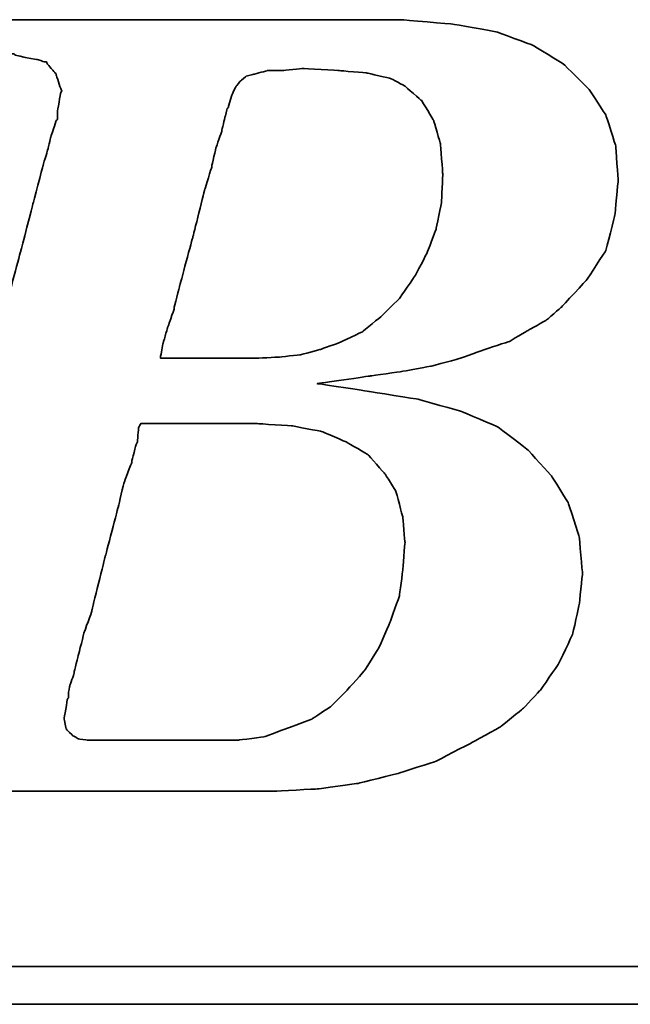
# Model space of a CAD drawing. Header units: millimetres. Extents: x 304 to 544, y 331 to 411.
# Tile 33 of 56: x 472.55 to 473.74, y 354.31 to 356.22. Entities that reach past the tile are written whole.
import ezdxf

# ---------------------------------------------------------------- set-up
doc = ezdxf.new("R2010")
doc.units = ezdxf.units.MM
doc.header["$LTSCALE"] = 0.1
doc.layers.add('DIM', color=4, linetype='CONTINUOUS')
doc.layers.add('layer 1', color=7, linetype='CONTINUOUS')

# ---------------------------------------------------------------- blocks, each defined once
blk = doc.blocks.new('TBI MOTION logo(完整正式版)')
at = {"layer": 'layer 1', "color": 22, "lineweight": 35}
for points, knots in [([(-64.65375, -6.86375), (-64.65375, -6.86375), (-64.84375, -7.29625), (-64.84375, -7.29625), (-64.84375, -7.29625), (-64.84375, -7.29625), (-64.86875, -7.34375), (-64.86875, -7.34375), (-64.86875, -7.34375), (-64.86875, -7.34375), (-64.86875, -7.36875), (-64.86875, -7.36875), (-64.86875, -7.36875), (-64.86875, -7.36875), (-65.15375, -7.65375), (-65.15375, -7.65375), (-65.15375, -7.65375), (-65.15375, -7.65375), (-65.17875, -7.65375), (-65.17875, -7.65375), (-65.17875, -7.65375), (-65.17875, -7.65375), (-65.20375, -7.67875), (-65.20375, -7.67875), (-65.20375, -7.67875), (-65.20375, -7.67875), (-65.58875, -7.87125), (-65.58875, -7.87125), (-65.58875, -7.87125), (-65.58875, -7.87125), (-65.63375, -7.87125), (-65.63375, -7.87125), (-65.63375, -7.87125), (-65.63375, -7.87125), (-65.65875, -7.89375), (-65.65875, -7.89375), (-65.65875, -7.89375), (-65.65875, -7.89375), (-66.09375, -7.94375), (-66.09375, -7.94375), (-66.09375, -7.94375), (-66.09375, -7.94375), (-66.11375, -7.94375), (-66.11375, -7.94375), (-66.11375, -7.94375), (-66.11375, -7.94375), (-66.16375, -7.94375), (-66.16375, -7.94375), (-66.16375, -7.94375), (-66.16375, -7.94375), (-66.30875, -7.94375), (-66.30875, -7.94375), (-66.30875, -7.94375), (-66.30875, -7.94375), (-66.69375, -7.94375), (-66.69375, -7.94375), (-66.69375, -7.94375), (-66.69375, -7.94375), (-67.07375, -7.94375), (-67.07375, -7.94375), (-67.07375, -7.94375), (-67.07375, -7.94375), (-67.12375, -7.94375), (-67.12375, -7.94375), (-67.12375, -7.94375), (-67.12375, -7.94375), (-67.12375, -7.96625), (-67.12375, -7.96625), (-67.12375, -7.96625), (-67.12375, -7.96625), (-67.14875, -7.99125), (-67.14875, -7.99125), (-67.14875, -7.99125), (-67.14875, -7.99125), (-67.24375, -8.34875), (-67.24375, -8.34875), (-67.24375, -8.34875), (-67.24375, -8.34875), (-67.31375, -8.68625), (-67.31375, -8.68625), (-67.31375, -8.68625), (-67.31375, -8.68625), (-67.26875, -8.68625), (-67.26875, -8.68625), (-67.26875, -8.68625), (-67.26875, -8.68625), (-67.07375, -8.68625), (-67.07375, -8.68625), (-67.07375, -8.68625), (-67.07375, -8.68625), (-66.54875, -8.68625), (-66.54875, -8.68625), (-66.54875, -8.68625), (-66.54875, -8.68625), (-65.82625, -8.68625), (-65.82625, -8.68625), (-65.82625, -8.68625), (-65.82625, -8.68625), (-65.01375, -8.68625), (-65.01375, -8.68625), (-65.01375, -8.68625), (-65.01375, -8.68625), (-64.05375, -8.68625), (-64.05375, -8.68625), (-64.05375, -8.68625), (-64.05375, -8.68625), (-62.08375, -8.68625), (-62.08375, -8.68625), (-62.08375, -8.68625), (-62.08375, -8.68625), (-60.06875, -8.68625), (-60.06875, -8.68625), (-60.06875, -8.68625), (-60.06875, -8.68625), (-59.10875, -8.68625), (-59.10875, -8.68625), (-59.10875, -8.68625), (-59.10875, -8.68625), (-58.29375, -8.68625), (-58.29375, -8.68625), (-58.29375, -8.68625), (-58.29375, -8.68625), (-57.57375, -8.68625), (-57.57375, -8.68625), (-57.57375, -8.68625), (-57.57375, -8.68625), (-57.04875, -8.68625), (-57.04875, -8.68625), (-57.04875, -8.68625), (-57.04875, -8.68625), (-56.85375, -8.68625), (-56.85375, -8.68625), (-56.85375, -8.68625), (-56.85375, -8.68625), (-56.70875, -8.68625), (-56.70875, -8.68625), (-56.70875, -8.68625), (-56.70875, -8.68625), (-56.61375, -8.68625), (-56.61375, -8.68625), (-56.61375, -8.68625), (-56.61375, -8.68625), (-56.56875, -8.68625), (-56.56875, -8.68625), (-56.56875, -8.68625), (-56.56875, -8.68625), (-55.65375, -8.63875), (-55.65375, -8.63875), (-55.65375, -8.63875), (-55.65375, -8.63875), (-54.76875, -8.51875), (-54.76875, -8.51875), (-54.76875, -8.51875), (-54.76875, -8.51875), (-53.90375, -8.30375), (-53.90375, -8.30375), (-53.90375, -8.30375), (-53.90375, -8.30375), (-53.08875, -8.03875), (-53.08875, -8.03875), (-53.08875, -8.03875), (-53.08875, -8.03875), (-52.34375, -7.65375), (-52.34375, -7.65375), (-52.34375, -7.65375), (-52.34375, -7.65375), (-51.69875, -7.29625), (-51.69875, -7.29625), (-51.69875, -7.29625), (-51.69875, -7.29625), (-51.21875, -6.91125), (-51.21875, -6.91125), (-51.21875, -6.91125), (-51.21875, -6.91125), (-50.83375, -6.50375), (-50.83375, -6.50375), (-50.83375, -6.50375), (-50.83375, -6.50375), (-50.44875, -5.94875), (-50.44875, -5.94875), (-50.44875, -5.94875), (-50.44875, -5.94875), (-50.13875, -5.30375), (-50.13875, -5.30375), (-50.13875, -5.30375), (-50.13875, -5.30375), (-49.99375, -4.65375), (-49.99375, -4.65375), (-49.99375, -4.65375), (-49.99375, -4.65375), (-49.92375, -3.98375), (-49.92375, -3.98375), (-49.92375, -3.98375), (-49.92375, -3.98375), (-49.99375, -3.19374), (-49.99375, -3.19374), (-49.99375, -3.19374), (-49.99375, -3.19374), (-50.23374, -2.44874), (-50.23374, -2.44874), (-50.23374, -2.44874), (-50.23374, -2.44874), (-50.59375, -1.87374), (-50.59375, -1.87374), (-50.59375, -1.87374), (-50.59375, -1.87374), (-51.09875, -1.31874), (-51.09875, -1.31874), (-51.09875, -1.31874), (-51.09875, -1.31874), (-51.74375, -0.81875), (-51.74375, -0.81875), (-51.74375, -0.81875), (-51.74375, -0.81875), (-52.53875, -0.48125), (-52.53875, -0.48125), (-52.53875, -0.48125), (-52.53875, -0.48125), (-53.47375, -0.21875), (-53.47375, -0.21875), (-53.47375, -0.21875), (-53.47375, -0.21875), (-54.52875, -0.04874), (-54.52875, -0.04874), (-54.52875, -0.04874), (-54.52875, -0.04874), (-55.65375, 0.12125), (-55.65375, 0.12125), (-55.65375, 0.12125), (-55.65375, 0.12125), (-54.50375, 0.28624), (-54.50375, 0.28624), (-54.50375, 0.28624), (-54.50375, 0.28624), (-53.83375, 0.38124), (-53.83375, 0.38124), (-53.83375, 0.38124), (-53.83375, 0.38124), (-53.18375, 0.50125), (-53.18375, 0.50125), (-53.18375, 0.50125), (-53.18375, 0.50125), (-52.55875, 0.66874), (-52.55875, 0.66874), (-52.55875, 0.66874), (-52.55875, 0.66874), (-52.03375, 0.86124), (-52.03375, 0.86124), (-52.03375, 0.86124), (-52.03375, 0.86124), (-51.50374, 1.03124), (-51.50374, 1.03124), (-51.50374, 1.03124), (-51.50374, 1.03124), (-51.09875, 1.27125), (-51.09875, 1.27125), (-51.09875, 1.27125), (-51.09875, 1.27125), (-50.71375, 1.48624), (-50.71375, 1.48624), (-50.71375, 1.48624), (-50.71375, 1.48624), (-50.37625, 1.77625), (-50.37625, 1.77625), (-50.37625, 1.77625), (-50.37625, 1.77625), (-49.82375, 2.37625), (-49.82375, 2.37625), (-49.82375, 2.37625), (-49.82375, 2.37625), (-49.41875, 2.99625), (-49.41875, 2.99625), (-49.41875, 2.99625), (-49.41875, 2.99625), (-49.22375, 3.76625), (-49.22375, 3.76625), (-49.22375, 3.76625), (-49.22375, 3.76625), (-49.15375, 4.50874), (-49.15375, 4.50874), (-49.15375, 4.50874), (-49.15375, 4.50874), (-49.20375, 5.25125), (-49.20375, 5.25125), (-49.20375, 5.25125), (-49.20375, 5.25125), (-49.41875, 5.92625), (-49.41875, 5.92625), (-49.41875, 5.92625), (-49.41875, 5.92625), (-49.77875, 6.47625), (-49.77875, 6.47625), (-49.77875, 6.47625), (-49.77875, 6.47625), (-50.33125, 7.02624), (-50.33125, 7.02624), (-50.33125, 7.02624), (-50.33125, 7.02624), (-51.00125, 7.43625), (-51.00125, 7.43625), (-51.00125, 7.43625), (-51.00125, 7.43625), (-51.79375, 7.72625), (-51.79375, 7.72625), (-51.79375, 7.72625), (-51.79375, 7.72625), (-52.72875, 7.89124), (-52.72875, 7.89124), (-52.72875, 7.89124), (-52.72875, 7.89124), (-53.83375, 7.98625), (-53.83375, 7.98625), (-53.83375, 7.98625), (-53.83375, 7.98625), (-53.92875, 7.98625), (-53.92875, 7.98625), (-53.92875, 7.98625), (-53.92875, 7.98625), (-54.26375, 7.98625), (-54.26375, 7.98625), (-54.26375, 7.98625), (-54.26375, 7.98625), (-54.74375, 7.98625), (-54.74375, 7.98625), (-54.74375, 7.98625), (-54.74375, 7.98625), (-55.36875, 7.98625), (-55.36875, 7.98625), (-55.36875, 7.98625), (-55.36875, 7.98625), (-56.13375, 7.98625), (-56.13375, 7.98625), (-56.13375, 7.98625), (-56.13375, 7.98625), (-56.94875, 7.98625), (-56.94875, 7.98625), (-56.94875, 7.98625), (-56.94875, 7.98625), (-58.77625, 7.98625), (-58.77625, 7.98625), (-58.77625, 7.98625), (-58.77625, 7.98625), (-60.59875, 7.98625), (-60.59875, 7.98625), (-60.59875, 7.98625), (-60.59875, 7.98625), (-61.41375, 7.98625), (-61.41375, 7.98625), (-61.41375, 7.98625), (-61.41375, 7.98625), (-62.17875, 7.98625), (-62.17875, 7.98625), (-62.17875, 7.98625), (-62.17875, 7.98625), (-62.80375, 7.98625), (-62.80375, 7.98625), (-62.80375, 7.98625), (-62.80375, 7.98625), (-63.30625, 7.98625), (-63.30625, 7.98625), (-63.30625, 7.98625), (-63.30625, 7.98625), (-63.57375, 7.98625), (-63.57375, 7.98625), (-63.57375, 7.98625), (-63.57375, 7.98625), (-63.57375, 7.96375), (-63.57375, 7.96375), (-63.57375, 7.96375), (-63.57375, 7.96375), (-63.59875, 7.94125), (-63.59875, 7.94125), (-63.59875, 7.94125), (-63.59875, 7.94125), (-63.69375, 7.55625), (-63.69375, 7.55625), (-63.69375, 7.55625), (-63.69375, 7.55625), (-63.76375, 7.24624), (-63.76375, 7.24624), (-63.76375, 7.24624), (-63.76375, 7.24624), (-63.23875, 7.24624), (-63.23875, 7.24624), (-63.23875, 7.24624), (-63.23875, 7.24624), (-62.75875, 7.24624), (-62.75875, 7.24624), (-62.75875, 7.24624), (-62.75875, 7.24624), (-62.61125, 7.24624), (-62.61125, 7.24624), (-62.61125, 7.24624), (-62.61125, 7.24624), (-62.56625, 7.24624), (-62.56625, 7.24624), (-62.56625, 7.24624), (-62.56625, 7.24624), (-62.22875, 7.24624), (-62.22875, 7.24624), (-62.22875, 7.24624), (-62.22875, 7.24624), (-62.20375, 7.24624), (-62.20375, 7.24624), (-62.20375, 7.24624), (-62.20375, 7.24624), (-62.17875, 7.21875), (-62.17875, 7.21875), (-62.17875, 7.21875), (-62.17875, 7.21875), (-61.96375, 7.17125), (-61.96375, 7.17125), (-61.96375, 7.17125), (-61.96375, 7.17125), (-61.72375, 7.12624), (-61.72375, 7.12624), (-61.72375, 7.12624), (-61.72375, 7.12624), (-61.70375, 7.12624), (-61.70375, 7.12624), (-61.70375, 7.12624), (-61.70375, 7.12624), (-61.55875, 7.07624), (-61.55875, 7.07624), (-61.55875, 7.07624), (-61.55875, 7.07624), (-61.50875, 7.07624), (-61.50875, 7.07624), (-61.50875, 7.07624), (-61.50875, 7.07624), (-61.48375, 7.02624), (-61.48375, 7.02624), (-61.48375, 7.02624), (-61.48375, 7.02624), (-61.31875, 6.83375), (-61.31875, 6.83375), (-61.31875, 6.83375), (-61.31875, 6.83375), (-61.29375, 6.81125), (-61.29375, 6.81125), (-61.29375, 6.81125), (-61.29375, 6.81125), (-61.29375, 6.78625), (-61.29375, 6.78625), (-61.29375, 6.78625), (-61.29375, 6.78625), (-61.19875, 6.50124), (-61.19875, 6.50124), (-61.19875, 6.50124), (-61.19875, 6.50124), (-61.17375, 6.45124), (-61.17375, 6.45124), (-61.17375, 6.45124), (-61.17375, 6.45124), (-61.19875, 6.40625), (-61.19875, 6.40625), (-61.19875, 6.40625), (-61.19875, 6.40625), (-61.26875, 5.99624), (-61.26875, 5.99624), (-61.26875, 5.99624), (-61.26875, 5.99624), (-61.26875, 5.85125), (-61.26875, 5.85125), (-61.26875, 5.85125), (-61.26875, 5.85125), (-61.26875, 5.82625), (-61.26875, 5.82625), (-61.26875, 5.82625), (-61.26875, 5.82625), (-61.29375, 5.80625), (-61.29375, 5.80625), (-61.29375, 5.80625), (-61.29375, 5.80625), (-61.34125, 5.66125), (-61.34125, 5.66125), (-61.34125, 5.66125), (-61.34125, 5.66125), (-61.41375, 5.44625), (-61.41375, 5.44625), (-61.41375, 5.44625), (-61.41375, 5.44625), (-61.48375, 5.15625), (-61.48375, 5.15625), (-61.48375, 5.15625), (-61.48375, 5.15625), (-61.58375, 4.82124), (-61.58375, 4.82124), (-61.58375, 4.82124), (-61.58375, 4.82124), (-61.79875, 4.00375), (-61.79875, 4.00375), (-61.79875, 4.00375), (-61.79875, 4.00375), (-62.05875, 2.99625), (-62.05875, 2.99625), (-62.05875, 2.99625), (-62.05875, 2.99625), (-62.34875, 1.91625), (-62.34875, 1.91625), (-62.34875, 1.91625), (-62.34875, 1.91625), (-62.97375, -0.41124), (-62.97375, -0.41124), (-62.97375, -0.41124), (-62.97375, -0.41124), (-63.59875, -2.75875), (-63.59875, -2.75875), (-63.59875, -2.75875), (-63.59875, -2.75875), (-63.88375, -3.86374), (-63.88375, -3.86374), (-63.88375, -3.86374), (-63.88375, -3.86374), (-64.14875, -4.82374), (-64.14875, -4.82374), (-64.14875, -4.82374), (-64.14875, -4.82374), (-64.36375, -5.64125), (-64.36375, -5.64125), (-64.36375, -5.64125), (-64.36375, -5.64125), (-64.43625, -5.97625), (-64.43625, -5.97625), (-64.43625, -5.97625), (-64.43625, -5.97625), (-64.50875, -6.28625), (-64.50875, -6.28625), (-64.50875, -6.28625), (-64.50875, -6.28625), (-64.50875, -6.30875), (-64.50875, -6.30875), (-64.50875, -6.30875), (-64.50875, -6.30875), (-64.57875, -6.50375), (-64.57875, -6.50375), (-64.57875, -6.50375), (-64.57875, -6.50375), (-64.62875, -6.69625), (-64.62875, -6.69625), (-64.62875, -6.69625), (-64.62875, -6.69625), (-64.62875, -6.76875), (-64.62875, -6.76875), (-64.62875, -6.76875), (-64.62875, -6.76875), (-64.62875, -6.81375), (-64.62875, -6.81375), (-64.62875, -6.81375), (-64.62875, -6.81375), (-64.62875, -6.83875), (-64.62875, -6.83875), (-64.62875, -6.83875), (-64.62875, -6.83875), (-64.65375, -6.86375), (-64.65375, -6.86375)], [0, 0, 0, 0, 0.00719424, 0.00719424, 0.00719424, 0.00719425, 0.01438849, 0.01438849, 0.01438849, 0.0143885, 0.02158273, 0.02158273, 0.02158273, 0.02158274, 0.02877698, 0.02877698, 0.02877698, 0.02877699, 0.03597122, 0.03597122, 0.03597122, 0.03597123, 0.04316547, 0.04316547, 0.04316547, 0.04316548, 0.05035971, 0.05035971, 0.05035971, 0.05035972, 0.05755396, 0.05755396, 0.05755396, 0.05755397, 0.0647482, 0.0647482, 0.0647482, 0.06474821, 0.07194245, 0.07194245, 0.07194245, 0.07194246, 0.07913669, 0.07913669, 0.07913669, 0.0791367, 0.08633094, 0.08633094, 0.08633094, 0.08633095, 0.09352518, 0.09352518, 0.09352518, 0.09352519, 0.10071942, 0.10071942, 0.10071942, 0.10071943, 0.10791367, 0.10791367, 0.10791367, 0.10791368, 0.11510791, 0.11510791, 0.11510791, 0.11510792, 0.12230216, 0.12230216, 0.12230216, 0.12230217, 0.1294964, 0.1294964, 0.1294964, 0.12949641, 0.13669065, 0.13669065, 0.13669065, 0.13669066, 0.14388489, 0.14388489, 0.14388489, 0.1438849, 0.15107914, 0.15107914, 0.15107914, 0.15107915, 0.15827338, 0.15827338, 0.15827338, 0.15827339, 0.16546763, 0.16546763, 0.16546763, 0.16546764, 0.17266187, 0.17266187, 0.17266187, 0.17266188, 0.17985612, 0.17985612, 0.17985612, 0.17985613, 0.18705036, 0.18705036, 0.18705036, 0.18705037, 0.1942446, 0.1942446, 0.1942446, 0.19424461, 0.20143885, 0.20143885, 0.20143885, 0.20143886, 0.20863309, 0.20863309, 0.20863309, 0.2086331, 0.21582734, 0.21582734, 0.21582734, 0.21582735, 0.22302158, 0.22302158, 0.22302158, 0.22302159, 0.23021583, 0.23021583, 0.23021583, 0.23021584, 0.23741007, 0.23741007, 0.23741007, 0.23741008, 0.24460432, 0.24460432, 0.24460432, 0.24460433, 0.25179856, 0.25179856, 0.25179856, 0.25179857, 0.25899281, 0.25899281, 0.25899281, 0.25899282, 0.26618705, 0.26618705, 0.26618705, 0.26618706, 0.27338129, 0.27338129, 0.27338129, 0.2733813, 0.28057554, 0.28057554, 0.28057554, 0.28057555, 0.28776978, 0.28776978, 0.28776978, 0.28776979, 0.29496403, 0.29496403, 0.29496403, 0.29496404, 0.30215827, 0.30215827, 0.30215827, 0.30215828, 0.30935252, 0.30935252, 0.30935252, 0.30935253, 0.31654676, 0.31654676, 0.31654676, 0.31654677, 0.32374101, 0.32374101, 0.32374101, 0.32374102, 0.33093525, 0.33093525, 0.33093525, 0.33093526, 0.3381295, 0.3381295, 0.3381295, 0.33812951, 0.34532374, 0.34532374, 0.34532374, 0.34532375, 0.35251799, 0.35251799, 0.35251799, 0.352518, 0.35971223, 0.35971223, 0.35971223, 0.35971224, 0.36690647, 0.36690647, 0.36690647, 0.36690648, 0.37410072, 0.37410072, 0.37410072, 0.37410073, 0.38129496, 0.38129496, 0.38129496, 0.38129497, 0.38848921, 0.38848921, 0.38848921, 0.38848922, 0.39568345, 0.39568345, 0.39568345, 0.39568346, 0.4028777, 0.4028777, 0.4028777, 0.40287771, 0.41007194, 0.41007194, 0.41007194, 0.41007195, 0.41726619, 0.41726619, 0.41726619, 0.4172662, 0.42446043, 0.42446043, 0.42446043, 0.42446044, 0.43165468, 0.43165468, 0.43165468, 0.43165469, 0.43884892, 0.43884892, 0.43884892, 0.43884893, 0.44604317, 0.44604317, 0.44604317, 0.44604318, 0.45323741, 0.45323741, 0.45323741, 0.45323742, 0.46043165, 0.46043165, 0.46043165, 0.46043166, 0.4676259, 0.4676259, 0.4676259, 0.46762591, 0.47482014, 0.47482014, 0.47482014, 0.47482015, 0.48201439, 0.48201439, 0.48201439, 0.4820144, 0.48920863, 0.48920863, 0.48920863, 0.48920864, 0.49640288, 0.49640288, 0.49640288, 0.49640289, 0.50359712, 0.50359712, 0.50359712, 0.50359713, 0.51079137, 0.51079137, 0.51079137, 0.51079138, 0.51798561, 0.51798561, 0.51798561, 0.51798562, 0.52517986, 0.52517986, 0.52517986, 0.52517987, 0.5323741, 0.5323741, 0.5323741, 0.53237411, 0.53956835, 0.53956835, 0.53956835, 0.53956836, 0.54676259, 0.54676259, 0.54676259, 0.5467626, 0.55395683, 0.55395683, 0.55395683, 0.55395684, 0.56115108, 0.56115108, 0.56115108, 0.56115109, 0.56834532, 0.56834532, 0.56834532, 0.56834533, 0.57553957, 0.57553957, 0.57553957, 0.57553958, 0.58273381, 0.58273381, 0.58273381, 0.58273382, 0.58992806, 0.58992806, 0.58992806, 0.58992807, 0.5971223, 0.5971223, 0.5971223, 0.59712231, 0.60431655, 0.60431655, 0.60431655, 0.60431656, 0.61151079, 0.61151079, 0.61151079, 0.6115108, 0.61870504, 0.61870504, 0.61870504, 0.61870505, 0.62589928, 0.62589928, 0.62589928, 0.62589929, 0.63309353, 0.63309353, 0.63309353, 0.63309354, 0.64028777, 0.64028777, 0.64028777, 0.64028778, 0.64748201, 0.64748201, 0.64748201, 0.64748202, 0.65467626, 0.65467626, 0.65467626, 0.65467627, 0.6618705, 0.6618705, 0.6618705, 0.66187051, 0.66906475, 0.66906475, 0.66906475, 0.66906476, 0.67625899, 0.67625899, 0.67625899, 0.676259, 0.68345324, 0.68345324, 0.68345324, 0.68345325, 0.69064748, 0.69064748, 0.69064748, 0.69064749, 0.69784173, 0.69784173, 0.69784173, 0.69784174, 0.70503597, 0.70503597, 0.70503597, 0.70503598, 0.71223022, 0.71223022, 0.71223022, 0.71223023, 0.71942446, 0.71942446, 0.71942446, 0.71942447, 0.72661871, 0.72661871, 0.72661871, 0.72661872, 0.73381295, 0.73381295, 0.73381295, 0.73381296, 0.74100719, 0.74100719, 0.74100719, 0.7410072, 0.74820144, 0.74820144, 0.74820144, 0.74820145, 0.75539568, 0.75539568, 0.75539568, 0.75539569, 0.76258993, 0.76258993, 0.76258993, 0.76258994, 0.76978417, 0.76978417, 0.76978417, 0.76978418, 0.77697842, 0.77697842, 0.77697842, 0.77697843, 0.78417266, 0.78417266, 0.78417266, 0.78417267, 0.79136691, 0.79136691, 0.79136691, 0.79136692, 0.79856115, 0.79856115, 0.79856115, 0.79856116, 0.8057554, 0.8057554, 0.8057554, 0.80575541, 0.81294964, 0.81294964, 0.81294964, 0.81294965, 0.82014388, 0.82014388, 0.82014388, 0.82014389, 0.82733813, 0.82733813, 0.82733813, 0.82733814, 0.83453237, 0.83453237, 0.83453237, 0.83453238, 0.84172662, 0.84172662, 0.84172662, 0.84172663, 0.84892086, 0.84892086, 0.84892086, 0.84892087, 0.85611511, 0.85611511, 0.85611511, 0.85611512, 0.86330935, 0.86330935, 0.86330935, 0.86330936, 0.8705036, 0.8705036, 0.8705036, 0.87050361, 0.87769784, 0.87769784, 0.87769784, 0.87769785, 0.88489209, 0.88489209, 0.88489209, 0.8848921, 0.89208633, 0.89208633, 0.89208633, 0.89208634, 0.89928058, 0.89928058, 0.89928058, 0.89928059, 0.90647482, 0.90647482, 0.90647482, 0.90647483, 0.91366906, 0.91366906, 0.91366906, 0.91366907, 0.92086331, 0.92086331, 0.92086331, 0.92086332, 0.92805755, 0.92805755, 0.92805755, 0.92805756, 0.9352518, 0.9352518, 0.9352518, 0.93525181, 0.94244604, 0.94244604, 0.94244604, 0.94244605, 0.94964029, 0.94964029, 0.94964029, 0.9496403, 0.95683453, 0.95683453, 0.95683453, 0.95683454, 0.96402878, 0.96402878, 0.96402878, 0.96402879, 0.97122302, 0.97122302, 0.97122302, 0.97122303, 0.97841727, 0.97841727, 0.97841727, 0.97841728, 0.98561151, 0.98561151, 0.98561151, 0.98561152, 0.99280576, 0.99280576, 0.99280576, 0.99280577, 1, 1, 1, 1]), ([(-57.50375, 6.35625), (-57.50375, 6.35625), (-57.57375, 6.11625), (-57.57375, 6.11625), (-57.57375, 6.11625), (-57.57375, 6.11625), (-57.57375, 6.09125), (-57.57375, 6.09125), (-57.57375, 6.09125), (-57.57375, 6.09125), (-57.59875, 6.06625), (-57.59875, 6.06625), (-57.59875, 6.06625), (-57.59875, 6.06625), (-57.64875, 5.87625), (-57.64875, 5.87625), (-57.64875, 5.87625), (-57.64875, 5.87625), (-57.71875, 5.58875), (-57.71875, 5.58875), (-57.71875, 5.58875), (-57.71875, 5.58875), (-57.71875, 5.56625), (-57.71875, 5.56625), (-57.71875, 5.56625), (-57.71875, 5.56625), (-57.83875, 5.23125), (-57.83875, 5.23125), (-57.83875, 5.23125), (-57.83875, 5.23125), (-57.93625, 4.82124), (-57.93625, 4.82124), (-57.93625, 4.82124), (-57.93625, 4.82124), (-57.93625, 4.79624), (-57.93625, 4.79624), (-57.93625, 4.79624), (-57.93625, 4.79624), (-58.07875, 4.34125), (-58.07875, 4.34125), (-58.07875, 4.34125), (-58.07875, 4.34125), (-58.34375, 3.28625), (-58.34375, 3.28625), (-58.34375, 3.28625), (-58.34375, 3.28625), (-58.62875, 2.23124), (-58.62875, 2.23124), (-58.62875, 2.23124), (-58.62875, 2.23124), (-58.74875, 1.75125), (-58.74875, 1.75125), (-58.74875, 1.75125), (-58.74875, 1.75125), (-58.74875, 1.72625), (-58.74875, 1.72625), (-58.74875, 1.72625), (-58.74875, 1.72625), (-58.89375, 1.31625), (-58.89375, 1.31625), (-58.89375, 1.31625), (-58.89375, 1.31625), (-58.98875, 0.98124), (-58.98875, 0.98124), (-58.98875, 0.98124), (-58.98875, 0.98124), (-59.03875, 0.71625), (-59.03875, 0.71625), (-59.03875, 0.71625), (-59.03875, 0.71625), (-59.03875, 0.66874), (-59.03875, 0.66874), (-59.03875, 0.66874), (-59.03875, 0.66874), (-58.91875, 0.66874), (-58.91875, 0.66874), (-58.91875, 0.66874), (-58.91875, 0.66874), (-58.53375, 0.66874), (-58.53375, 0.66874), (-58.53375, 0.66874), (-58.53375, 0.66874), (-58.10375, 0.66874), (-58.10375, 0.66874), (-58.10375, 0.66874), (-58.10375, 0.66874), (-57.66875, 0.66874), (-57.66875, 0.66874), (-57.66875, 0.66874), (-57.66875, 0.66874), (-57.33375, 0.66874), (-57.33375, 0.66874), (-57.33375, 0.66874), (-57.33375, 0.66874), (-57.09375, 0.66874), (-57.09375, 0.66874), (-57.09375, 0.66874), (-57.09375, 0.66874), (-56.99875, 0.66874), (-56.99875, 0.66874), (-56.99875, 0.66874), (-56.99875, 0.66874), (-56.49375, 0.69374), (-56.49375, 0.69374), (-56.49375, 0.69374), (-56.49375, 0.69374), (-56.01375, 0.74374), (-56.01375, 0.74374), (-56.01375, 0.74374), (-56.01375, 0.74374), (-55.58375, 0.86124), (-55.58375, 0.86124), (-55.58375, 0.86124), (-55.58375, 0.86124), (-55.17375, 1.00624), (-55.17375, 1.00624), (-55.17375, 1.00624), (-55.17375, 1.00624), (-54.67375, 1.24625), (-54.67375, 1.24625), (-54.67375, 1.24625), (-54.67375, 1.24625), (-54.26375, 1.58124), (-54.26375, 1.58124), (-54.26375, 1.58124), (-54.26375, 1.58124), (-53.87875, 1.96374), (-53.87875, 1.96374), (-53.87875, 1.96374), (-53.87875, 1.96374), (-53.54375, 2.44625), (-53.54375, 2.44625), (-53.54375, 2.44625), (-53.54375, 2.44625), (-53.27875, 2.95125), (-53.27875, 2.95125), (-53.27875, 2.95125), (-53.27875, 2.95125), (-53.08875, 3.45124), (-53.08875, 3.45124), (-53.08875, 3.45124), (-53.08875, 3.45124), (-52.96875, 4.05124), (-52.96875, 4.05124), (-52.96875, 4.05124), (-52.96875, 4.05124), (-52.94375, 4.65125), (-52.94375, 4.65125), (-52.94375, 4.65125), (-52.94375, 4.65125), (-52.99375, 5.30125), (-52.99375, 5.30125), (-52.99375, 5.30125), (-52.99375, 5.30125), (-53.13875, 5.80625), (-53.13875, 5.80625), (-53.13875, 5.80625), (-53.13875, 5.80625), (-53.39875, 6.23625), (-53.39875, 6.23625), (-53.39875, 6.23625), (-53.39875, 6.23625), (-53.75875, 6.54875), (-53.75875, 6.54875), (-53.75875, 6.54875), (-53.75875, 6.54875), (-54.07375, 6.71625), (-54.07375, 6.71625), (-54.07375, 6.71625), (-54.07375, 6.71625), (-54.57375, 6.83375), (-54.57375, 6.83375), (-54.57375, 6.83375), (-54.57375, 6.83375), (-55.17375, 6.88625), (-55.17375, 6.88625), (-55.17375, 6.88625), (-55.17375, 6.88625), (-55.96875, 6.93125), (-55.96875, 6.93125), (-55.96875, 6.93125), (-55.96875, 6.93125), (-56.39875, 6.88625), (-56.39875, 6.88625), (-56.39875, 6.88625), (-56.39875, 6.88625), (-56.42125, 6.88625), (-56.42125, 6.88625), (-56.42125, 6.88625), (-56.42125, 6.88625), (-56.73375, 6.88625), (-56.73375, 6.88625), (-56.73375, 6.88625), (-56.73375, 6.88625), (-56.99875, 6.81125), (-56.99875, 6.81125), (-56.99875, 6.81125), (-56.99875, 6.81125), (-57.02375, 6.81125), (-57.02375, 6.81125), (-57.02375, 6.81125), (-57.02375, 6.81125), (-57.18875, 6.76625), (-57.18875, 6.76625), (-57.18875, 6.76625), (-57.18875, 6.76625), (-57.30875, 6.66625), (-57.30875, 6.66625), (-57.30875, 6.66625), (-57.30875, 6.66625), (-57.40875, 6.54875), (-57.40875, 6.54875), (-57.40875, 6.54875), (-57.40875, 6.54875), (-57.50375, 6.35625), (-57.50375, 6.35625)], [0, 0, 0, 0, 0.01851852, 0.01851852, 0.01851852, 0.01851853, 0.03703704, 0.03703704, 0.03703704, 0.03703705, 0.05555556, 0.05555556, 0.05555556, 0.05555557, 0.07407407, 0.07407407, 0.07407407, 0.07407408, 0.09259259, 0.09259259, 0.09259259, 0.0925926, 0.11111111, 0.11111111, 0.11111111, 0.11111112, 0.12962963, 0.12962963, 0.12962963, 0.12962964, 0.14814815, 0.14814815, 0.14814815, 0.14814816, 0.16666667, 0.16666667, 0.16666667, 0.16666668, 0.18518519, 0.18518519, 0.18518519, 0.1851852, 0.2037037, 0.2037037, 0.2037037, 0.20370371, 0.22222222, 0.22222222, 0.22222222, 0.22222223, 0.24074074, 0.24074074, 0.24074074, 0.24074075, 0.25925926, 0.25925926, 0.25925926, 0.25925927, 0.27777778, 0.27777778, 0.27777778, 0.27777779, 0.2962963, 0.2962963, 0.2962963, 0.29629631, 0.31481481, 0.31481481, 0.31481481, 0.31481482, 0.33333333, 0.33333333, 0.33333333, 0.33333334, 0.35185185, 0.35185185, 0.35185185, 0.35185186, 0.37037037, 0.37037037, 0.37037037, 0.37037038, 0.38888889, 0.38888889, 0.38888889, 0.3888889, 0.40740741, 0.40740741, 0.40740741, 0.40740742, 0.42592593, 0.42592593, 0.42592593, 0.42592594, 0.44444444, 0.44444444, 0.44444444, 0.44444445, 0.46296296, 0.46296296, 0.46296296, 0.46296297, 0.48148148, 0.48148148, 0.48148148, 0.48148149, 0.5, 0.5, 0.5, 0.50000001, 0.51851852, 0.51851852, 0.51851852, 0.51851853, 0.53703704, 0.53703704, 0.53703704, 0.53703705, 0.55555556, 0.55555556, 0.55555556, 0.55555557, 0.57407407, 0.57407407, 0.57407407, 0.57407408, 0.59259259, 0.59259259, 0.59259259, 0.5925926, 0.61111111, 0.61111111, 0.61111111, 0.61111112, 0.62962963, 0.62962963, 0.62962963, 0.62962964, 0.64814815, 0.64814815, 0.64814815, 0.64814816, 0.66666667, 0.66666667, 0.66666667, 0.66666668, 0.68518519, 0.68518519, 0.68518519, 0.6851852, 0.7037037, 0.7037037, 0.7037037, 0.70370371, 0.72222222, 0.72222222, 0.72222222, 0.72222223, 0.74074074, 0.74074074, 0.74074074, 0.74074075, 0.75925926, 0.75925926, 0.75925926, 0.75925927, 0.77777778, 0.77777778, 0.77777778, 0.77777779, 0.7962963, 0.7962963, 0.7962963, 0.79629631, 0.81481481, 0.81481481, 0.81481481, 0.81481482, 0.83333333, 0.83333333, 0.83333333, 0.83333334, 0.85185185, 0.85185185, 0.85185185, 0.85185186, 0.87037037, 0.87037037, 0.87037037, 0.87037038, 0.88888889, 0.88888889, 0.88888889, 0.8888889, 0.90740741, 0.90740741, 0.90740741, 0.90740742, 0.92592593, 0.92592593, 0.92592593, 0.92592594, 0.94444444, 0.94444444, 0.94444444, 0.94444445, 0.96296296, 0.96296296, 0.96296296, 0.96296297, 0.98148148, 0.98148148, 0.98148148, 0.98148149, 1, 1, 1, 1]), ([(-61.03125, -6.57375), (-61.03125, -6.57375), (-61.03125, -6.67125), (-61.03125, -6.67125), (-61.03125, -6.67125), (-61.03125, -6.67125), (-61.05375, -6.69625), (-61.05375, -6.69625), (-61.05375, -6.69625), (-61.05375, -6.69625), (-61.12375, -7.12875), (-61.12375, -7.12875), (-61.12375, -7.12875), (-61.12375, -7.12875), (-61.07875, -7.34375), (-61.07875, -7.34375), (-61.07875, -7.34375), (-61.07875, -7.34375), (-60.93375, -7.48875), (-60.93375, -7.48875), (-60.93375, -7.48875), (-60.93375, -7.48875), (-60.81375, -7.55625), (-60.81375, -7.55625), (-60.81375, -7.55625), (-60.81375, -7.55625), (-60.62375, -7.58375), (-60.62375, -7.58375), (-60.62375, -7.58375), (-60.62375, -7.58375), (-60.30875, -7.58375), (-60.30875, -7.58375), (-60.30875, -7.58375), (-60.30875, -7.58375), (-59.97375, -7.58375), (-59.97375, -7.58375), (-59.97375, -7.58375), (-59.97375, -7.58375), (-59.87875, -7.58375), (-59.87875, -7.58375), (-59.87875, -7.58375), (-59.87875, -7.58375), (-59.63625, -7.58375), (-59.63625, -7.58375), (-59.63625, -7.58375), (-59.63625, -7.58375), (-58.96875, -7.58375), (-58.96875, -7.58375), (-58.96875, -7.58375), (-58.96875, -7.58375), (-58.29375, -7.58375), (-58.29375, -7.58375), (-58.29375, -7.58375), (-58.29375, -7.58375), (-58.05375, -7.58375), (-58.05375, -7.58375), (-58.05375, -7.58375), (-58.05375, -7.58375), (-57.98375, -7.58375), (-57.98375, -7.58375), (-57.98375, -7.58375), (-57.98375, -7.58375), (-57.35875, -7.58375), (-57.35875, -7.58375), (-57.35875, -7.58375), (-57.35875, -7.58375), (-56.78375, -7.50875), (-56.78375, -7.50875), (-56.78375, -7.50875), (-56.78375, -7.50875), (-56.27875, -7.31875), (-56.27875, -7.31875), (-56.27875, -7.31875), (-56.27875, -7.31875), (-55.77375, -7.12875), (-55.77375, -7.12875), (-55.77375, -7.12875), (-55.77375, -7.12875), (-55.36875, -6.86375), (-55.36875, -6.86375), (-55.36875, -6.86375), (-55.36875, -6.86375), (-55.00875, -6.50375), (-55.00875, -6.50375), (-55.00875, -6.50375), (-55.00875, -6.50375), (-54.62375, -6.06875), (-54.62375, -6.06875), (-54.62375, -6.06875), (-54.62375, -6.06875), (-54.31375, -5.56875), (-54.31375, -5.56875), (-54.31375, -5.56875), (-54.31375, -5.56875), (-54.07375, -5.01625), (-54.07375, -5.01625), (-54.07375, -5.01625), (-54.07375, -5.01625), (-53.87875, -4.46374), (-53.87875, -4.46374), (-53.87875, -4.46374), (-53.87875, -4.46374), (-53.80875, -3.91375), (-53.80875, -3.91375), (-53.80875, -3.91375), (-53.80875, -3.91375), (-53.75875, -3.31375), (-53.75875, -3.31375), (-53.75875, -3.31375), (-53.75875, -3.31375), (-53.80875, -2.75875), (-53.80875, -2.75875), (-53.80875, -2.75875), (-53.80875, -2.75875), (-53.95375, -2.20875), (-53.95375, -2.20875), (-53.95375, -2.20875), (-53.95375, -2.20875), (-54.19375, -1.82625), (-54.19375, -1.82625), (-54.19375, -1.82625), (-54.19375, -1.82625), (-54.55375, -1.41875), (-54.55375, -1.41875), (-54.55375, -1.41875), (-54.55375, -1.41875), (-55.00875, -1.15125), (-55.00875, -1.15125), (-55.00875, -1.15125), (-55.00875, -1.15125), (-55.56125, -0.91375), (-55.56125, -0.91375), (-55.56125, -0.91375), (-55.56125, -0.91375), (-56.18125, -0.79375), (-56.18125, -0.79375), (-56.18125, -0.79375), (-56.18125, -0.79375), (-56.94875, -0.74374), (-56.94875, -0.74374), (-56.94875, -0.74374), (-56.94875, -0.74374), (-56.99875, -0.74374), (-56.99875, -0.74374), (-56.99875, -0.74374), (-56.99875, -0.74374), (-57.09375, -0.74374), (-57.09375, -0.74374), (-57.09375, -0.74374), (-57.09375, -0.74374), (-57.38375, -0.74374), (-57.38375, -0.74374), (-57.38375, -0.74374), (-57.38375, -0.74374), (-57.76875, -0.74374), (-57.76875, -0.74374), (-57.76875, -0.74374), (-57.76875, -0.74374), (-58.24625, -0.74374), (-58.24625, -0.74374), (-58.24625, -0.74374), (-58.24625, -0.74374), (-58.72875, -0.74374), (-58.72875, -0.74374), (-58.72875, -0.74374), (-58.72875, -0.74374), (-59.20875, -0.74374), (-59.20875, -0.74374), (-59.20875, -0.74374), (-59.20875, -0.74374), (-59.46875, -0.74374), (-59.46875, -0.74374), (-59.46875, -0.74374), (-59.46875, -0.74374), (-59.51625, -0.83875), (-59.51625, -0.83875), (-59.51625, -0.83875), (-59.51625, -0.83875), (-59.54375, -1.15125), (-59.54375, -1.15125), (-59.54375, -1.15125), (-59.54375, -1.15125), (-59.56375, -1.17874), (-59.56375, -1.17874), (-59.56375, -1.17874), (-59.56375, -1.17874), (-59.66375, -1.55875), (-59.66375, -1.55875), (-59.66375, -1.55875), (-59.66375, -1.55875), (-59.66375, -1.58375), (-59.66375, -1.58375), (-59.66375, -1.58375), (-59.66375, -1.58375), (-59.82875, -2.01874), (-59.82875, -2.01874), (-59.82875, -2.01874), (-59.82875, -2.01874), (-59.94875, -2.52125), (-59.94875, -2.52125), (-59.94875, -2.52125), (-59.94875, -2.52125), (-60.23875, -3.62375), (-60.23875, -3.62375), (-60.23875, -3.62375), (-60.23875, -3.62375), (-60.52375, -4.77624), (-60.52375, -4.77624), (-60.52375, -4.77624), (-60.52375, -4.77624), (-60.52375, -4.79874), (-60.52375, -4.79874), (-60.52375, -4.79874), (-60.52375, -4.79874), (-60.69125, -5.25375), (-60.69125, -5.25375), (-60.69125, -5.25375), (-60.69125, -5.25375), (-60.81375, -5.73625), (-60.81375, -5.73625), (-60.81375, -5.73625), (-60.81375, -5.73625), (-60.90875, -6.11875), (-60.90875, -6.11875), (-60.90875, -6.11875), (-60.90875, -6.11875), (-60.90875, -6.14375), (-60.90875, -6.14375), (-60.90875, -6.14375), (-60.90875, -6.14375), (-61.00375, -6.40875), (-61.00375, -6.40875), (-61.00375, -6.40875), (-61.00375, -6.40875), (-61.03125, -6.57375), (-61.03125, -6.57375)], [0, 0, 0, 0, 0.01694915, 0.01694915, 0.01694915, 0.01694916, 0.03389831, 0.03389831, 0.03389831, 0.03389832, 0.05084746, 0.05084746, 0.05084746, 0.05084747, 0.06779661, 0.06779661, 0.06779661, 0.06779662, 0.08474576, 0.08474576, 0.08474576, 0.08474577, 0.10169492, 0.10169492, 0.10169492, 0.10169493, 0.11864407, 0.11864407, 0.11864407, 0.11864408, 0.13559322, 0.13559322, 0.13559322, 0.13559323, 0.15254237, 0.15254237, 0.15254237, 0.15254238, 0.16949153, 0.16949153, 0.16949153, 0.16949154, 0.18644068, 0.18644068, 0.18644068, 0.18644069, 0.20338983, 0.20338983, 0.20338983, 0.20338984, 0.22033898, 0.22033898, 0.22033898, 0.22033899, 0.23728814, 0.23728814, 0.23728814, 0.23728815, 0.25423729, 0.25423729, 0.25423729, 0.2542373, 0.27118644, 0.27118644, 0.27118644, 0.27118645, 0.28813559, 0.28813559, 0.28813559, 0.2881356, 0.30508475, 0.30508475, 0.30508475, 0.30508476, 0.3220339, 0.3220339, 0.3220339, 0.32203391, 0.33898305, 0.33898305, 0.33898305, 0.33898306, 0.3559322, 0.3559322, 0.3559322, 0.35593221, 0.37288136, 0.37288136, 0.37288136, 0.37288137, 0.38983051, 0.38983051, 0.38983051, 0.38983052, 0.40677966, 0.40677966, 0.40677966, 0.40677967, 0.42372881, 0.42372881, 0.42372881, 0.42372882, 0.44067797, 0.44067797, 0.44067797, 0.44067798, 0.45762712, 0.45762712, 0.45762712, 0.45762713, 0.47457627, 0.47457627, 0.47457627, 0.47457628, 0.49152542, 0.49152542, 0.49152542, 0.49152543, 0.50847458, 0.50847458, 0.50847458, 0.50847459, 0.52542373, 0.52542373, 0.52542373, 0.52542374, 0.54237288, 0.54237288, 0.54237288, 0.54237289, 0.55932203, 0.55932203, 0.55932203, 0.55932204, 0.57627119, 0.57627119, 0.57627119, 0.5762712, 0.59322034, 0.59322034, 0.59322034, 0.59322035, 0.61016949, 0.61016949, 0.61016949, 0.6101695, 0.62711864, 0.62711864, 0.62711864, 0.62711865, 0.6440678, 0.6440678, 0.6440678, 0.64406781, 0.66101695, 0.66101695, 0.66101695, 0.66101696, 0.6779661, 0.6779661, 0.6779661, 0.67796611, 0.69491525, 0.69491525, 0.69491525, 0.69491526, 0.71186441, 0.71186441, 0.71186441, 0.71186442, 0.72881356, 0.72881356, 0.72881356, 0.72881357, 0.74576271, 0.74576271, 0.74576271, 0.74576272, 0.76271186, 0.76271186, 0.76271186, 0.76271187, 0.77966102, 0.77966102, 0.77966102, 0.77966103, 0.79661017, 0.79661017, 0.79661017, 0.79661018, 0.81355932, 0.81355932, 0.81355932, 0.81355933, 0.83050847, 0.83050847, 0.83050847, 0.83050848, 0.84745763, 0.84745763, 0.84745763, 0.84745764, 0.86440678, 0.86440678, 0.86440678, 0.86440679, 0.88135593, 0.88135593, 0.88135593, 0.88135594, 0.89830508, 0.89830508, 0.89830508, 0.89830509, 0.91525424, 0.91525424, 0.91525424, 0.91525425, 0.93220339, 0.93220339, 0.93220339, 0.9322034, 0.94915254, 0.94915254, 0.94915254, 0.94915255, 0.96610169, 0.96610169, 0.96610169, 0.9661017, 0.98305085, 0.98305085, 0.98305085, 0.98305086, 1, 1, 1, 1]), ([(75.90875, -9.47875), (75.90875, -9.47875), (75.90875, -12.28625), (75.90875, -12.28625), (75.90875, -12.28625), (75.90875, -12.28625), (75.90875, -12.47875), (75.90875, -12.47875), (75.90875, -12.47875), (75.90875, -12.47875), (75.71625, -12.47875), (75.71625, -12.47875), (75.71625, -12.47875), (75.71625, -12.47875), (-88.32875, -12.47875), (-88.32875, -12.47875), (-88.32875, -12.47875), (-88.32875, -12.47875), (-88.32875, -13.29375), (-88.32875, -13.29375), (-88.32875, -13.29375), (-88.32875, -13.29375), (82.89125, -13.29375), (82.89125, -13.29375), (82.89125, -13.29375), (82.89125, -13.29375), (75.90875, -9.47875), (75.90875, -9.47875)], [0, 0, 0, 0, 0.14285714, 0.14285714, 0.14285714, 0.14285715, 0.28571429, 0.28571429, 0.28571429, 0.2857143, 0.42857143, 0.42857143, 0.42857143, 0.42857144, 0.57142857, 0.57142857, 0.57142857, 0.57142858, 0.71428571, 0.71428571, 0.71428571, 0.71428572, 0.85714286, 0.85714286, 0.85714286, 0.85714287, 1, 1, 1, 1])]:
    blk.add_open_spline(points, degree=3, knots=knots, dxfattribs=at)

msp = doc.modelspace()

# ---------------------------------------------------------------- block references
at = {"layer": 'DIM', "color": 7, "xscale": 0.090033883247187, "yscale": 0.090033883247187, "zscale": 0.090033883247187}
msp.add_blockref('TBI MOTION logo(完整正式版)', (478.1435, 355.5049), dxfattribs=at)

doc.saveas('drawing.dxf')
